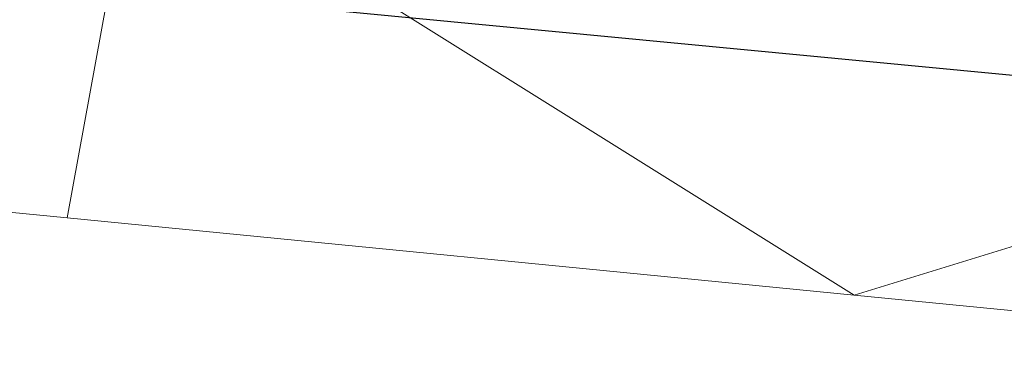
# Model space of a CAD drawing. Extents: x 2399984 to 2508823, y 556481 to 592637.
# Tile 150 of 158: x 2436297 to 2436331, y 570379 to 570391. Entities that reach past the tile are written whole.
import ezdxf

# ---------------------------------------------------------------- set-up
doc = ezdxf.new("R2010")
doc.units = 0
doc.header["$MEASUREMENT"] = 0
doc.layers.add('DT_X_Triangles', color=91, linetype='Continuous', lineweight=0)
doc.layers.add('SC_Scratch2', color=7, linetype='Continuous', lineweight=0, plot=False)

msp = doc.modelspace()

# ---------------------------------------------------------------- linework, layer by layer
at = {"layer": 'SC_Scratch2', "color": 4, "linetype": 'Continuous', "lineweight": 30}
msp.add_line((2436046.901, 570416.827), (2436357.331, 570387.057), dxfattribs=at)

# ---------------------------------------------------------------- meshes
at = {"layer": 'DT_X_Triangles'}
mesh = msp.add_polyface(dxfattribs=at)
corners = [(2436195.472, 570406.212), (2436245.353, 570402.282), (2436221.433, 570392.039), (2436214.62, 570417.681), (2436233.975, 570415.845), (2436247.791, 570389.582), (2436238.355, 570415.675), (2436242.668, 570416.114), (2436245.487, 570416.826), (2436249.15, 570418.399), (2436251.184, 570419.658), (2436253.449, 570421.452), (2436301.206, 570397.438), (2436273.335, 570387.153), (2436255.947, 570424.008), (2436255.783, 570449.13), (2436272.08, 570460.113), (2436277.705, 570451.811), (2436257.036, 570443.746), (2436257.536, 570426.255), (2436295.515, 570426.422), (2436258.29, 570438.362), (2436258.525, 570428.526), (2436289.279, 570434.877), (2436283.331, 570443.508), (2436258.958, 570434.787), (2436258.899, 570430.047), (2436259.102, 570432.08), (2436298.875, 570384.662), (2436299.991, 570420.874), (2436325.847, 570382.015), (2436303.348, 570417.417), (2436307.145, 570414.437), (2436309.876, 570412.722), (2436313.714, 570410.785), (2436319.082, 570408.838), (2436322.226, 570408.06), (2436325.843, 570407.478), (2436333.101, 570406.676), (2436357.79, 570391.845), (2436352.819, 570379.368), (2436340.364, 570405.945), (2436348.615, 570405.154), (2436356.865, 570404.363)]
mesh.append_faces([[corners[k] for k in face] for face in [(0, 1, 2), (3, 4, 1), (2, 1, 5), (4, 6, 1), (6, 7, 1), (7, 8, 1), (1, 8, 9), (1, 9, 10), (1, 10, 11), (1, 11, 12), (1, 12, 13), (1, 13, 5), (11, 14, 12), (15, 16, 17), (15, 17, 18), (14, 19, 20), (14, 20, 12), (18, 17, 21), (19, 22, 23), (19, 23, 20), (21, 17, 24), (21, 24, 25), (22, 26, 23), (26, 27, 23), (25, 24, 27), (27, 24, 23), (13, 12, 28), (20, 29, 12), (28, 12, 30), (29, 31, 12), (12, 31, 32), (12, 32, 33), (12, 33, 34), (12, 34, 35), (12, 35, 36), (12, 36, 37), (12, 37, 38), (12, 38, 39), (12, 39, 30), (30, 39, 40), (38, 41, 39), (41, 42, 39), (42, 43, 39)]])

doc.saveas('drawing.dxf')
